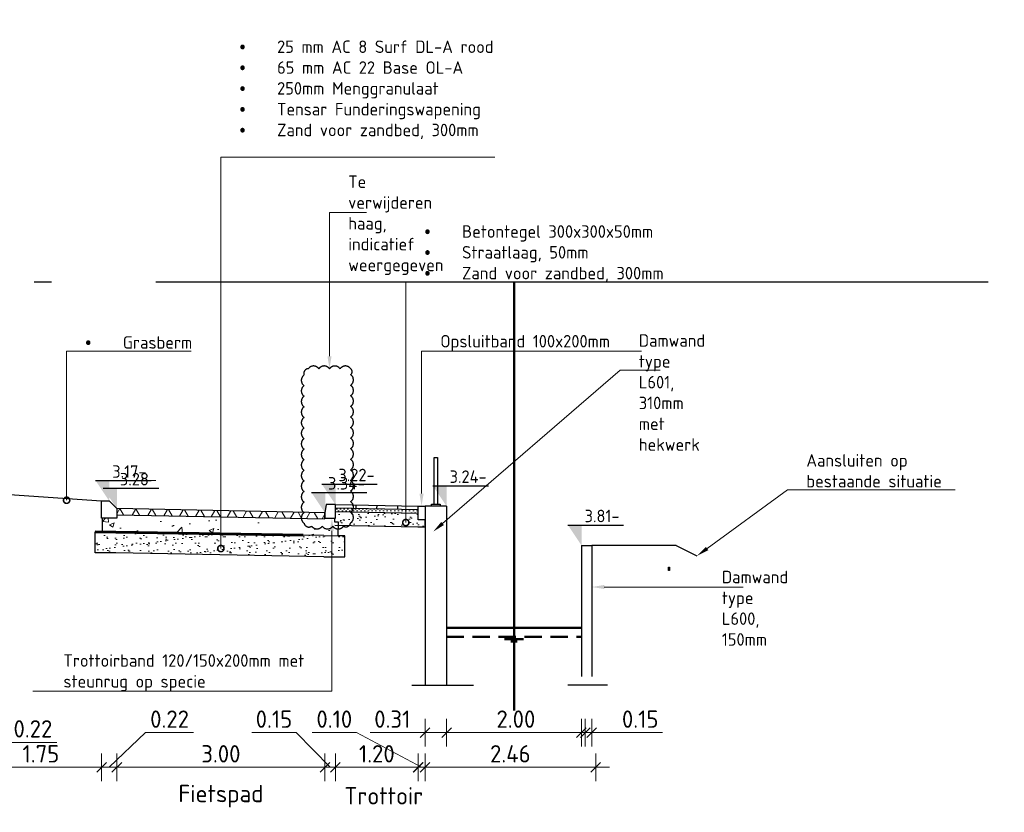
# Model space of a CAD drawing. Header units: metres. Extents: x 115954 to 115994, y 477007 to 477166.
# Tile 20 of 20: x 115978 to 115992, y 477155 to 477166. Entities that reach past the tile are written whole.
import ezdxf
from ezdxf import colors
from ezdxf.entities.mleader import LeaderData, LeaderLine
from ezdxf.math import Vec2, Vec3

# ---------------------------------------------------------------- set-up
doc = ezdxf.new("R2010")
doc.units = ezdxf.units.M
for name, pattern in [('AL-NAP_LIJN', [15.25, 12, -1.5, 0.25, -1.5]), ('DASHED', [0.75, 0.5, -0.25]), ('DASHED2', [0.375, 0.25, -0.125]), ('XX-AFBREEK', [7, 4, -1, 1, -1])]:
    doc.linetypes.add(name, pattern=pattern)
doc.layers.get('Defpoints').update_dxf_attribs({"lineweight": 25})
for name, color, linetype, lineweight in [('N-WE-GC-AFBREEKLIJN-GD', 7, 'XX-AFBREEK', 25), ('N-WE-GW-GROND_ZAND-AD', 253, 'Continuous', 18), ('N-WE-GW-WATERGANG_SLOOT_WATERLIJN-GD', 150, 'Continuous', 50), ('N-WE-GW-WATERGANG_WATERLIJN-GD', 150, 'Continuous', 50), ('N-WE-VH-VERHARDING-FUNDERING-WAP', 2, 'DASHED', 60), ('N-WE-VH-VERHARDING_ASFALT-AD', 252, 'Continuous', 18), ('N-WE-VH-VERHARDING_FUNDERING-AD', 252, 'Continuous', 18), ('X-XX-AL-AANPIJLING-M', 7, 'Continuous', 18), ('X-XX-AL-DETAIL1-GD', 7, 'Continuous', 25), ('X-XX-AL-NAP-GD', 7, 'AL-NAP_LIJN', 25), ('X-XX-AL-PEILMAAT-SD', 7, 'Continuous', 25), ('X-XX-AL-VERWIJZING-T18', 7, 'Continuous', 18)]:
    doc.layers.add(name, color=color, linetype=linetype, lineweight=lineweight)
doc.styles.add('NLCS-ISO', font='NLCS-ISO.ttf')
doc.styles.add('NLCS-ISO-ANNOTATIEF-T18', font='NLCS-ISO.ttf', dxfattribs={"height": 1.8})
doc.styles.add('NLCS-ISO-ANNOTATIEF-T25', font='NLCS-ISO.ttf', dxfattribs={"height": 2.5})
doc.dimstyles.new('NLCS-ANNOTATIEF-T25-SCHRAP_L2_H1', dxfattribs={"dimtxt": 2.5, "dimasz": 1.4, "dimexe": 2, "dimexo": 2, "dimgap": 0.7, "dimtad": 1, "dimzin": 0, "dimdsep": 46, "dimtxsty": 'NLCS-ISO-ANNOTATIEF-T25', "dimblk": 'OBLIQUE', "dimcen": 0, "dimdle": 2, "dimclrd": 256, "dimclre": 256, "dimclrt": 256, "dimadec": 1, "dimazin": 0, "dimtfac": 1, "dimtdec": 3, "dimtofl": 0, "dimtmove": 0, "dimatfit": 3, "dimldrblk": 'OBLIQUE', "dimfxl": 2, "dimfxlon": 1, "dimtfillclr": 256, "dimtolj": 1, "dimtzin": 0, "dimlwd": -1, "dimlwe": -1, "dimarcsym": 0})

# ---------------------------------------------------------------- blocks, each defined once
blk = doc.blocks.new('_DotSmall')
at = {"color": 0, "linetype": 'ByBlock', "const_width": 0.5}
blk.add_lwpolyline([(-0.0625, 0, 1), (0.0625, 0, 1)], format="xyb", close=True, dxfattribs=at)
blk = doc.blocks.new('_Oblique')
at = {"color": 0, "linetype": 'ByBlock', "lineweight": -2}
blk.add_line((-0.5, -0.5), (0.5, 0.5), dxfattribs=at)
blk = doc.blocks.new('*D51')
at = {"layer": 'Defpoints', "color": 0, "transparency": 16777216}
for p in [(115977.394, 477159.132), (115977.614, 477158.992), (115977.614, 477155.138)]:
    blk.add_point(p, dxfattribs=at)
at = {"layer": 'X-XX-AL-AANPIJLING-M', "transparency": 16777216}
for p, q in [((115977.504, 477155.138), (115978.029, 477155.638)), ((115978.029, 477155.638), (115978.719, 477155.638)), ((115977.394, 477155.338), (115977.394, 477154.938)), ((115977.614, 477155.338), (115977.614, 477154.938)), ((115977.194, 477155.138), (115977.814, 477155.138))]:
    blk.add_line(p, q, dxfattribs=at)
at = {"layer": 'X-XX-AL-AANPIJLING-M', "transparency": 16777216, "xscale": 0.14, "yscale": 0.14, "zscale": 0.14, "rotation": 180}
blk.add_blockref('_Oblique', (115977.394, 477155.138), dxfattribs=at)
at = {"layer": 'X-XX-AL-AANPIJLING-M', "transparency": 16777216, "xscale": 0.14, "yscale": 0.14, "zscale": 0.14}
blk.add_blockref('_Oblique', (115977.614, 477155.138), dxfattribs=at)
at = {"layer": 'X-XX-AL-AANPIJLING-M', "transparency": 16777216, "insert": (115978.374, 477155.833), "char_height": 0.25, "attachment_point": 5, "style": 'NLCS-ISO-ANNOTATIEF-T25'}
blk.add_mtext('\\A1;0.22', dxfattribs=at)
blk = doc.blocks.new('*D52')
at = {"layer": 'Defpoints', "color": 0, "transparency": 16777216}
for p in [(115977.614, 477159.132), (115979.364, 477158.869), (115979.364, 477155.278)]:
    blk.add_point(p, dxfattribs=at)
at = {"layer": 'X-XX-AL-AANPIJLING-M', "transparency": 16777216}
for p, q in [((115977.614, 477155.478), (115977.614, 477155.078)), ((115979.364, 477155.478), (115979.364, 477155.078)), ((115977.414, 477155.278), (115979.564, 477155.278))]:
    blk.add_line(p, q, dxfattribs=at)
at = {"layer": 'X-XX-AL-AANPIJLING-M', "transparency": 16777216, "xscale": 0.14, "yscale": 0.14, "zscale": 0.14, "rotation": 180}
blk.add_blockref('_Oblique', (115977.614, 477155.278), dxfattribs=at)
at = {"layer": 'X-XX-AL-AANPIJLING-M', "transparency": 16777216, "xscale": 0.14, "yscale": 0.14, "zscale": 0.14}
blk.add_blockref('_Oblique', (115979.364, 477155.278), dxfattribs=at)
at = {"layer": 'X-XX-AL-AANPIJLING-M', "transparency": 16777216, "insert": (115978.489, 477155.473), "char_height": 0.25, "attachment_point": 5, "style": 'NLCS-ISO-ANNOTATIEF-T25'}
blk.add_mtext('\\A1;1.75', dxfattribs=at)
blk = doc.blocks.new('*D53')
at = {"layer": 'Defpoints', "color": 0, "transparency": 16777216}
for p in [(115979.364, 477158.869), (115979.584, 477158.869), (115979.584, 477155.278)]:
    blk.add_point(p, dxfattribs=at)
at = {"layer": 'X-XX-AL-AANPIJLING-M', "transparency": 16777216}
for p, q in [((115979.474, 477155.278), (115979.999, 477155.778)), ((115979.999, 477155.778), (115980.689, 477155.778)), ((115979.364, 477155.478), (115979.364, 477155.078)), ((115979.584, 477155.478), (115979.584, 477155.078)), ((115979.164, 477155.278), (115979.784, 477155.278))]:
    blk.add_line(p, q, dxfattribs=at)
at = {"layer": 'X-XX-AL-AANPIJLING-M', "transparency": 16777216, "xscale": 0.14, "yscale": 0.14, "zscale": 0.14, "rotation": 180}
blk.add_blockref('_Oblique', (115979.364, 477155.278), dxfattribs=at)
at = {"layer": 'X-XX-AL-AANPIJLING-M', "transparency": 16777216, "xscale": 0.14, "yscale": 0.14, "zscale": 0.14}
blk.add_blockref('_Oblique', (115979.584, 477155.278), dxfattribs=at)
at = {"layer": 'X-XX-AL-AANPIJLING-M', "transparency": 16777216, "insert": (115980.344, 477155.973), "char_height": 0.25, "attachment_point": 5, "style": 'NLCS-ISO-ANNOTATIEF-T25'}
blk.add_mtext('\\A1;0.22', dxfattribs=at)
blk = doc.blocks.new('*D54')
at = {"layer": 'Defpoints', "color": 0, "transparency": 16777216}
for p in [(115979.584, 477158.912), (115982.584, 477158.772), (115982.584, 477155.278)]:
    blk.add_point(p, dxfattribs=at)
at = {"layer": 'X-XX-AL-AANPIJLING-M', "transparency": 16777216}
for p, q in [((115979.584, 477155.478), (115979.584, 477155.078)), ((115982.584, 477155.478), (115982.584, 477155.078)), ((115979.384, 477155.278), (115982.784, 477155.278))]:
    blk.add_line(p, q, dxfattribs=at)
at = {"layer": 'X-XX-AL-AANPIJLING-M', "transparency": 16777216, "xscale": 0.14, "yscale": 0.14, "zscale": 0.14, "rotation": 180}
blk.add_blockref('_Oblique', (115979.584, 477155.278), dxfattribs=at)
at = {"layer": 'X-XX-AL-AANPIJLING-M', "transparency": 16777216, "xscale": 0.14, "yscale": 0.14, "zscale": 0.14}
blk.add_blockref('_Oblique', (115982.584, 477155.278), dxfattribs=at)
at = {"layer": 'X-XX-AL-AANPIJLING-M', "transparency": 16777216, "insert": (115981.084, 477155.473), "char_height": 0.25, "attachment_point": 5, "style": 'NLCS-ISO-ANNOTATIEF-T25'}
blk.add_mtext('\\A1;3.00', dxfattribs=at)
blk = doc.blocks.new('*D55')
at = {"layer": 'Defpoints', "color": 0, "transparency": 16777216}
for p in [(115982.734, 477158.869), (115982.584, 477158.772), (115982.584, 477155.278)]:
    blk.add_point(p, dxfattribs=at)
at = {"layer": 'X-XX-AL-AANPIJLING-M', "transparency": 16777216}
for p, q in [((115982.169, 477155.778), (115981.529, 477155.778)), ((115982.659, 477155.278), (115982.169, 477155.778)), ((115982.584, 477155.478), (115982.584, 477155.078)), ((115982.734, 477155.478), (115982.734, 477155.078)), ((115982.934, 477155.278), (115982.384, 477155.278))]:
    blk.add_line(p, q, dxfattribs=at)
at = {"layer": 'X-XX-AL-AANPIJLING-M', "transparency": 16777216, "xscale": 0.14, "yscale": 0.14, "zscale": 0.14, "rotation": 180}
blk.add_blockref('_Oblique', (115982.584, 477155.278), dxfattribs=at)
at = {"layer": 'X-XX-AL-AANPIJLING-M', "transparency": 16777216, "xscale": 0.14, "yscale": 0.14, "zscale": 0.14}
blk.add_blockref('_Oblique', (115982.734, 477155.278), dxfattribs=at)
at = {"layer": 'X-XX-AL-AANPIJLING-M', "transparency": 16777216, "insert": (115981.849, 477155.973), "char_height": 0.25, "attachment_point": 5, "style": 'NLCS-ISO-ANNOTATIEF-T25'}
blk.add_mtext('\\A1;0.15', dxfattribs=at)
blk = doc.blocks.new('*D56')
at = {"layer": 'Defpoints', "color": 0, "transparency": 16777216}
for p in [(115983.93, 477158.006), (115982.734, 477157.91), (115982.734, 477155.278)]:
    blk.add_point(p, dxfattribs=at)
at = {"layer": 'X-XX-AL-AANPIJLING-M', "transparency": 16777216}
for p, q in [((115982.734, 477155.478), (115982.734, 477155.078)), ((115983.93, 477155.478), (115983.93, 477155.078)), ((115984.13, 477155.278), (115982.534, 477155.278))]:
    blk.add_line(p, q, dxfattribs=at)
at = {"layer": 'X-XX-AL-AANPIJLING-M', "transparency": 16777216, "xscale": 0.14, "yscale": 0.14, "zscale": 0.14, "rotation": 180}
blk.add_blockref('_Oblique', (115982.734, 477155.278), dxfattribs=at)
at = {"layer": 'X-XX-AL-AANPIJLING-M', "transparency": 16777216, "xscale": 0.14, "yscale": 0.14, "zscale": 0.14}
blk.add_blockref('_Oblique', (115983.93, 477155.278), dxfattribs=at)
at = {"layer": 'X-XX-AL-AANPIJLING-M', "transparency": 16777216, "insert": (115983.332, 477155.473), "char_height": 0.25, "attachment_point": 5, "style": 'NLCS-ISO-ANNOTATIEF-T25'}
blk.add_mtext('\\A1;1.20', dxfattribs=at)
blk = doc.blocks.new('*D42')
at = {"layer": 'Defpoints', "color": 0, "transparency": 16777216}
for p in [(115983.927, 477157.806), (115984.027, 477157.806), (115984.027, 477155.278)]:
    blk.add_point(p, dxfattribs=at)
at = {"layer": 'X-XX-AL-AANPIJLING-M', "transparency": 16777216}
for p, q in [((115983.039, 477155.778), (115982.399, 477155.778)), ((115983.977, 477155.278), (115983.039, 477155.778)), ((115983.927, 477155.478), (115983.927, 477155.078)), ((115984.027, 477155.478), (115984.027, 477155.078)), ((115983.927, 477155.278), (115983.787, 477155.278)), ((115983.927, 477155.278), (115984.027, 477155.278)), ((115984.027, 477155.278), (115984.167, 477155.278))]:
    blk.add_line(p, q, dxfattribs=at)
at = {"layer": 'X-XX-AL-AANPIJLING-M', "transparency": 16777216, "xscale": 0.14, "yscale": 0.14, "zscale": 0.14}
blk.add_blockref('_Oblique', (115983.927, 477155.278), dxfattribs=at)
at = {"layer": 'X-XX-AL-AANPIJLING-M', "transparency": 16777216, "xscale": 0.14, "yscale": 0.14, "zscale": 0.14, "rotation": 180}
blk.add_blockref('_Oblique', (115984.027, 477155.278), dxfattribs=at)
at = {"layer": 'X-XX-AL-AANPIJLING-M', "transparency": 16777216, "insert": (115982.719, 477155.973), "char_height": 0.25, "attachment_point": 5, "style": 'NLCS-ISO-ANNOTATIEF-T25'}
blk.add_mtext('\\A1;0.10', dxfattribs=at)
blk = doc.blocks.new('*D44')
at = {"layer": 'Defpoints', "color": 0, "transparency": 16777216}
for p in [(115979.584, 477157.321), (115982.584, 477157.061), (115982.584, 477154.629)]:
    blk.add_point(p, dxfattribs=at)
at = {"layer": 'X-XX-AL-AANPIJLING-M', "transparency": 16777216, "insert": (115981.084, 477154.862), "char_height": 0.25, "attachment_point": 5, "style": 'NLCS-ISO-ANNOTATIEF-T25'}
blk.add_mtext('\\A1;Fietspad', dxfattribs=at)
blk = doc.blocks.new('_None')
blk = doc.blocks.new('*D45')
at = {"layer": 'Defpoints', "color": 0, "transparency": 16777216}
for p in [(115982.734, 477157.261), (115983.93, 477157.357), (115982.734, 477154.672)]:
    blk.add_point(p, dxfattribs=at)
at = {"layer": 'X-XX-AL-AANPIJLING-M', "transparency": 16777216, "insert": (115983.432, 477154.867), "char_height": 0.25, "attachment_point": 5, "style": 'NLCS-ISO-ANNOTATIEF-T25'}
blk.add_mtext('\\A1;Trottoir', dxfattribs=at)
blk = doc.blocks.new('*D57')
at = {"layer": 'Defpoints', "color": 0, "transparency": 16777216}
for p in [(115984.027, 477156.466), (115984.337, 477156.464), (115984.337, 477155.778)]:
    blk.add_point(p, dxfattribs=at)
at = {"layer": 'X-XX-AL-AANPIJLING-M', "transparency": 16777216}
for p, q in [((115984.027, 477155.978), (115984.027, 477155.578)), ((115984.337, 477155.978), (115984.337, 477155.578)), ((115984.027, 477155.778), (115983.235, 477155.778)), ((115984.337, 477155.778), (115983.827, 477155.778))]:
    blk.add_line(p, q, dxfattribs=at)
at = {"layer": 'X-XX-AL-AANPIJLING-M', "transparency": 16777216, "xscale": 0.14, "yscale": 0.14, "zscale": 0.14, "rotation": 180}
blk.add_blockref('_Oblique', (115984.027, 477155.778), dxfattribs=at)
at = {"layer": 'X-XX-AL-AANPIJLING-M', "transparency": 16777216, "xscale": 0.14, "yscale": 0.14, "zscale": 0.14}
blk.add_blockref('_Oblique', (115984.337, 477155.778), dxfattribs=at)
at = {"layer": 'X-XX-AL-AANPIJLING-M', "transparency": 16777216, "insert": (115983.555, 477155.973), "char_height": 0.25, "attachment_point": 5, "style": 'NLCS-ISO-ANNOTATIEF-T25'}
blk.add_mtext('\\A1;0.31', dxfattribs=at)
blk = doc.blocks.new('*D58')
at = {"layer": 'Defpoints', "color": 0, "transparency": 16777216}
for p in [(115984.337, 477159.047), (115986.337, 477158.48), (115986.337, 477155.778)]:
    blk.add_point(p, dxfattribs=at)
at = {"layer": 'X-XX-AL-AANPIJLING-M', "transparency": 16777216}
for p, q in [((115984.337, 477155.978), (115984.337, 477155.578)), ((115986.337, 477155.978), (115986.337, 477155.578)), ((115984.137, 477155.778), (115986.537, 477155.778))]:
    blk.add_line(p, q, dxfattribs=at)
at = {"layer": 'X-XX-AL-AANPIJLING-M', "transparency": 16777216, "xscale": 0.14, "yscale": 0.14, "zscale": 0.14, "rotation": 180}
blk.add_blockref('_Oblique', (115984.337, 477155.778), dxfattribs=at)
at = {"layer": 'X-XX-AL-AANPIJLING-M', "transparency": 16777216, "xscale": 0.14, "yscale": 0.14, "zscale": 0.14}
blk.add_blockref('_Oblique', (115986.337, 477155.778), dxfattribs=at)
at = {"layer": 'X-XX-AL-AANPIJLING-M', "transparency": 16777216, "insert": (115985.337, 477155.973), "char_height": 0.25, "attachment_point": 5, "style": 'NLCS-ISO-ANNOTATIEF-T25'}
blk.add_mtext('\\A1;2.00', dxfattribs=at)
blk = doc.blocks.new('*D59')
at = {"layer": 'Defpoints', "color": 0, "transparency": 16777216}
for p in [(115986.281, 477156.468), (115986.431, 477156.468), (115986.431, 477155.778)]:
    blk.add_point(p, dxfattribs=at)
at = {"layer": 'X-XX-AL-AANPIJLING-M', "transparency": 16777216}
for p, q in [((115986.281, 477155.978), (115986.281, 477155.578)), ((115986.431, 477155.978), (115986.431, 477155.578)), ((115986.081, 477155.778), (115986.431, 477155.778)), ((115986.431, 477155.778), (115987.449, 477155.778))]:
    blk.add_line(p, q, dxfattribs=at)
at = {"layer": 'X-XX-AL-AANPIJLING-M', "transparency": 16777216, "xscale": 0.14, "yscale": 0.14, "zscale": 0.14, "rotation": 180}
blk.add_blockref('_Oblique', (115986.281, 477155.778), dxfattribs=at)
at = {"layer": 'X-XX-AL-AANPIJLING-M', "transparency": 16777216, "xscale": 0.14, "yscale": 0.14, "zscale": 0.14}
blk.add_blockref('_Oblique', (115986.431, 477155.778), dxfattribs=at)
at = {"layer": 'X-XX-AL-AANPIJLING-M', "transparency": 16777216, "insert": (115987.129, 477155.973), "char_height": 0.25, "attachment_point": 5, "style": 'NLCS-ISO-ANNOTATIEF-T25'}
blk.add_mtext('\\A1;0.15', dxfattribs=at)
blk = doc.blocks.new('*D60')
at = {"layer": 'Defpoints', "color": 0, "transparency": 16777216}
for p in [(115984.027, 477156.278), (115986.487, 477156.278), (115986.487, 477155.278)]:
    blk.add_point(p, dxfattribs=at)
at = {"layer": 'X-XX-AL-AANPIJLING-M', "transparency": 16777216}
for p, q in [((115984.027, 477155.478), (115984.027, 477155.078)), ((115986.487, 477155.478), (115986.487, 477155.078)), ((115983.827, 477155.278), (115986.687, 477155.278))]:
    blk.add_line(p, q, dxfattribs=at)
at = {"layer": 'X-XX-AL-AANPIJLING-M', "transparency": 16777216, "xscale": 0.14, "yscale": 0.14, "zscale": 0.14, "rotation": 180}
blk.add_blockref('_Oblique', (115984.027, 477155.278), dxfattribs=at)
at = {"layer": 'X-XX-AL-AANPIJLING-M', "transparency": 16777216, "xscale": 0.14, "yscale": 0.14, "zscale": 0.14}
blk.add_blockref('_Oblique', (115986.487, 477155.278), dxfattribs=at)
at = {"layer": 'X-XX-AL-AANPIJLING-M', "transparency": 16777216, "insert": (115985.257, 477155.473), "char_height": 0.25, "attachment_point": 5, "style": 'NLCS-ISO-ANNOTATIEF-T25'}
blk.add_mtext('\\A1;2.46', dxfattribs=at)
blk = doc.blocks.new('SAL-PEILMAAT_INFRACAD_H01-SOD')
blk.add_line((-2, 3), (6, 3))
blk.add_solid([(-2, 3), (0, 3), (0, 0)])
at = {"style": 'NLCS-ISO'}
blk.add_attdef('...', (0.4, 3.4), '', height=1.8, dxfattribs=at)

msp = doc.modelspace()

# ---------------------------------------------------------------- hatches: boundary and pattern name
at = {"layer": 'N-WE-GW-GROND_ZAND-AD'}
h = msp.add_hatch(dxfattribs=at)
h.set_pattern_fill('AGW-GROND_ZAND_DRAINZAND', color=256, scale=0.03, pattern_type=2)
h.set_pattern_definition([(45, (115960.17777, 477154.20633), (-0.02694077, 0.02694077), [0, -0.0381])])
h.paths.add_polyline_path([(115983.927, 477158.995), (115982.734, 477159.019), (115982.734, 477158.969), (115983.927, 477158.945)])
at = {"layer": 'N-WE-VH-VERHARDING_ASFALT-AD'}
h = msp.add_hatch(dxfattribs=at)
h.set_pattern_fill('AVH-ASFALT', color=1, scale=0.2, pattern_type=2)
h.set_pattern_definition([(60, (115960.22777, 477154.20633), (-0.173205, 0.1), []), (120, (115960.22777, 477154.20633), (-0.173205, -0.1), [])])
h.paths.add_polyline_path([(115979.584, 477159.009), (115979.584, 477158.919), (115982.584, 477158.859), (115982.584, 477158.869), (115982.584, 477158.949)])
at = {"layer": 'N-WE-VH-VERHARDING_FUNDERING-AD'}
h = msp.add_hatch(dxfattribs=at)
h.set_pattern_fill('AVH-FUNDERING_ZAND', color=256, scale=0.091, pattern_type=2)
h.set_pattern_definition([(37.5, (115960.17777, 477154.20633), (-0.0057324, 0.175341), [0, -0.13832, 0, -0.1547, 0, -0.147875]), (7.5, (115960.17777, 477154.20633), (0.1610497, 0.2568153), [0, -0.07462, 0, -0.12467, 0, -0.047775]), (327.5, (115960.06584, 477154.20633), (0.2833869, 0.000515), [0, -0.0455, 0, -0.1638, 0, -0.21385]), (317.5, (115960.06584, 477154.20633), (0.2735575, 0.0798685), [0, -0.02275, 0, -0.10738, 0, -0.12285])])
h.paths.add_polyline_path([(115984.027, 477158.845), (115983.927, 477158.845), (115983.927, 477158.945), (115982.734, 477158.969), (115982.734, 477158.869), (115982.728, 477158.869), (115982.728, 477158.769), (115983.921, 477158.745), (115984.027, 477158.745)])
h = msp.add_hatch(dxfattribs=at)
h.set_pattern_fill('AVH-FUNDERING_GRANULAAT_MENG_01', color=256, scale=0.1, pattern_type=2)
h.set_pattern_definition([(50, (115979.3764, 477158.6238), (0.71726, -0.06275), [0.075, -0.825]), (355, (115979.3764, 477158.6238), (-0.13875, 0.7522), [0.06, -0.66]), (100.451, (115979.4362, 477158.6186), (0.57851, 0.68944), [0.06374, -0.70114]), (46.184, (115979.3764, 477158.8238), (1.06724, -0.16552), [0.1125, -1.2375]), (96.636, (115979.4653, 477158.81), (0.93466, 0.97412), [0.0956, -1.0517]), (351.184, (115979.3764, 477158.8238), (0.93466, 0.97412), [0.09, -0.99]), (21, (115979.4764, 477158.7738), (0.59691, -0.40262), [0.075, -0.825]), (326, (115979.4764, 477158.7738), (0.24332, 0.72515), [0.06, -0.66]), (71.451, (115979.52614, 477158.7403), (0.84022, 0.32253), [0.06374, -0.70114]), (37.5, (115979.3764, 477158.62382), (0.01216, 0.332894), [0, -0.652, 0, -0.67, 0, -0.6625]), (7.5, (115979.3764, 477158.62382), (0.26307, 0.39441), [0, -0.382, 0, -0.637, 0, -0.2525]), (327.5, (115979.1534, 477158.62382), (0.533822, -0.022555), [0, -0.25, 0, -0.78, 0, -1.035]), (317.5, (115979.0534, 477158.6238), (0.583186, 0.100105), [0, -0.325, 0, -0.518, 0, -0.735])])
h.paths.add_polyline_path([(115982.778, 477158.769), (115982.778, 477158.869), (115982.584, 477158.869), (115979.584, 477158.924), (115979.584, 477158.869), (115979.376, 477158.869), (115979.376, 477158.672), (115979.576, 477158.669), (115982.576, 477158.609), (115982.776, 477158.609)])
h = msp.add_hatch(dxfattribs=at)
h.set_pattern_fill('AVH-FUNDERING_ZAND', color=256, scale=0.091, pattern_type=2)
h.set_pattern_definition([(37.5, (115960.22777, 477154.25452), (-0.0057324, 0.175341), [0, -0.13832, 0, -0.1547, 0, -0.147875]), (7.5, (115960.22777, 477154.25452), (0.1610497, 0.2568153), [0, -0.07462, 0, -0.12467, 0, -0.047775]), (327.5, (115960.11584, 477154.25452), (0.2833869, 0.000515), [0, -0.0455, 0, -0.1638, 0, -0.21385]), (317.5, (115960.11584, 477154.25452), (0.2735575, 0.0798685), [0, -0.02275, 0, -0.10738, 0, -0.12285])])
h.paths.add_polyline_path([(115982.87, 477158.612), (115982.776, 477158.612), (115982.576, 477158.612), (115979.576, 477158.672), (115979.376, 477158.672), (115979.27, 477158.672), (115979.27, 477158.372), (115979.57, 477158.372), (115982.57, 477158.312), (115982.87, 477158.312)])

# ---------------------------------------------------------------- linework, layer by layer
at = {"layer": 'N-WE-GC-AFBREEKLIJN-GD', "flags": 128}
for points in [[(115983.837, 477156.464), (115984.728, 477156.464)], [(115986.085, 477156.466), (115986.656, 477156.466)]]:
    msp.add_lwpolyline(points, dxfattribs=at)
at = {"layer": 'N-WE-GW-WATERGANG_SLOOT_WATERLIJN-GD', "flags": 128}
for points in [[(115985.171, 477157.124), (115985.447, 477157.124)], [(115985.263, 477157.094), (115985.353, 477157.094)]]:
    msp.add_lwpolyline(points, dxfattribs=at)
at = {"layer": 'N-WE-GW-WATERGANG_WATERLIJN-GD'}
msp.add_line((115984.337, 477157.288), (115986.283, 477157.288), dxfattribs=at)
at = {"layer": 'N-WE-GW-WATERGANG_WATERLIJN-GD', "linetype": 'DASHED2'}
msp.add_line((115984.337, 477157.158), (115986.283, 477157.158), dxfattribs=at)
at = {"layer": 'N-WE-GW-WATERGANG_WATERLIJN-GD'}
msp.add_lwpolyline([(115985.31, 477156.098), (115985.31, 477162.278)], dxfattribs=at)
at = {"layer": 'N-WE-VH-VERHARDING-FUNDERING-WAP', "ltscale": 6}
msp.add_lwpolyline([(115979.271, 477158.674), (115982.87, 477158.614)], dxfattribs=at)
at = {"layer": 'X-XX-AL-DETAIL1-GD', "color": 254, "linetype": 'DASHED2'}
msp.add_lwpolyline([(115982.955, 477161.025, 0.520567), (115982.802, 477161.025, 0.520567), (115982.65, 477161.025, 0.520567), (115982.497, 477161.025, 0.520567), (115982.344, 477161.025, 0.520567), (115982.283, 477160.934, 0.520567), (115982.283, 477160.781, 0.520567), (115982.283, 477160.629, 0.520567), (115982.283, 477160.476, 0.520567), (115982.283, 477160.323, 0.520567), (115982.283, 477160.171, 0.520567), (115982.283, 477160.018, 0.520567), (115982.283, 477159.865, 0.520567), (115982.283, 477159.713, 0.520567), (115982.283, 477159.56, 0.520567), (115982.283, 477159.408, 0.520567), (115982.283, 477159.255, 0.520567), (115982.283, 477159.102, 0.520567), (115982.283, 477158.95, 0.520567), (115982.283, 477158.797, 0.520567), (115982.393, 477158.755, 0.520567), (115982.546, 477158.755, 0.520567), (115982.698, 477158.755, 0.520567), (115982.851, 477158.755, 0.520567), (115982.955, 477158.803, 0.520567), (115982.955, 477158.956, 0.520567), (115982.955, 477159.108, 0.520567), (115982.955, 477159.261, 0.520567), (115982.955, 477159.414, 0.520567), (115982.955, 477159.566, 0.520567), (115982.955, 477159.719, 0.520567), (115982.955, 477159.872, 0.520567), (115982.955, 477160.024, 0.520567), (115982.955, 477160.177, 0.520567), (115982.955, 477160.329, 0.520567), (115982.955, 477160.482, 0.520567), (115982.955, 477160.635, 0.520567), (115982.955, 477160.787, 0.520567), (115982.955, 477160.94, 0.520567)], format="xyb", close=True, dxfattribs=at)
at = {"layer": 'X-XX-AL-DETAIL1-GD'}
for points in [[(115984.157, 477159.073), (115984.157, 477159.745), (115984.207, 477159.745), (115984.207, 477159.073)], [(115984.121, 477159.045), (115984.121, 477159.073), (115984.244, 477159.073), (115984.244, 477159.045)]]:
    msp.add_lwpolyline(points, dxfattribs=at)
at = {"layer": 'X-XX-AL-DETAIL1-GD', "flags": 128}
for points in [[(115977.614, 477159.242), (115979.364, 477159.119)], [(115982.584, 477158.949), (115979.584, 477159.009)], [(115982.732, 477158.969), (115983.925, 477158.945)], [(115982.733, 477159.019), (115983.926, 477158.995)], [(115982.734, 477159.069), (115983.927, 477159.045)], [(115983.034, 477159.013), (115983.035, 477159.063)], [(115983.334, 477159.007), (115983.335, 477159.057)], [(115983.634, 477159.001), (115983.635, 477159.051)], [(115984.337, 477159.045), (115984.027, 477159.045)], [(115984.027, 477159.045), (115984.027, 477156.466)], [(115984.337, 477159.045), (115984.337, 477156.466)], [(115979.576, 477158.669), (115979.376, 477158.672), (115979.376, 477158.869)], [(115982.566, 477158.619), (115982.776, 477158.615), (115982.778, 477158.814), (115982.728, 477158.814), (115982.728, 477158.869)], [(115983.921, 477158.745), (115984.027, 477158.745), (115984.027, 477158.845)], [(115982.728, 477158.769), (115983.921, 477158.745)], [(115979.57, 477158.372), (115979.27, 477158.372), (115979.27, 477158.672), (115979.376, 477158.672)], [(115982.566, 477158.619), (115979.576, 477158.669)], [(115982.57, 477158.315), (115982.87, 477158.315), (115982.87, 477158.615), (115982.776, 477158.615)], [(115986.283, 477158.478), (115986.283, 477156.588)], [(115986.283, 477158.478), (115986.433, 477158.478)], [(115986.433, 477158.478), (115986.433, 477156.588)], [(115987.645, 477158.478), (115986.433, 477158.478)], [(115987.645, 477158.478), (115987.947, 477158.327)], [(115982.57, 477158.315), (115979.57, 477158.372)]]:
    msp.add_lwpolyline(points, dxfattribs=at)
for points in [[(115979.584, 477158.869), (115979.364, 477158.869), (115979.364, 477159.119), (115979.474, 477159.119), (115979.584, 477159.009)], [(115979.584, 477159.009), (115979.584, 477158.919), (115982.584, 477158.859), (115982.584, 477158.869), (115982.584, 477158.949)], [(115982.584, 477158.949), (115982.584, 477158.869), (115982.734, 477158.869), (115982.734, 477159.069), (115982.604, 477159.069)]]:
    msp.add_lwpolyline(points, close=True, dxfattribs=at)
at = {"layer": 'X-XX-AL-DETAIL1-GD'}
for points in [[(115984.027, 477159.045), (115984.027, 477158.845), (115983.927, 477158.845), (115983.927, 477159.045)], [(115987.536, 477158.163), (115987.551, 477158.163), (115987.551, 477158.118), (115987.536, 477158.118)]]:
    msp.add_lwpolyline(points, close=True, dxfattribs=at)
at = {"layer": 'X-XX-AL-NAP-GD'}
msp.add_line((115964.894, 477162.278), (115992.378, 477162.278), dxfattribs=at)

# ---------------------------------------------------------------- block references
at = {"layer": 'X-XX-AL-PEILMAAT-SD', "xscale": 0.1, "yscale": 0.1, "zscale": 0.1}
for p, values in [((115979.478, 477159.113), {'...': '3.17-'}), ((115979.588, 477159.003), {'...': '3.28-'}), ((115982.738, 477159.063), {'...': '3.22-'}), ((115984.341, 477159.039), {'...': '3.24-'}), ((115982.588, 477158.943), {'...': '3.34-'}), ((115986.287, 477158.472), {'...': '3.81-'})]:
    msp.add_blockref('SAL-PEILMAAT_INFRACAD_H01-SOD', p, dxfattribs=at).add_auto_attribs(values)

# ---------------------------------------------------------------- dimensions: what is measured, and where the dimension line sits
at = {"layer": 'X-XX-AL-AANPIJLING-M'}
for base, p1, p2, picture, middle in [((115977.614, 477155.138), (115977.394, 477159.132), (115977.614, 477158.992), '*D51', (115978.099, 477155.638)), ((115979.584, 477155.278), (115979.364, 477158.869), (115979.584, 477158.869), '*D53', (115980.069, 477155.778)), ((115982.584, 477155.278), (115982.734, 477158.869), (115982.584, 477158.772), '*D55', (115982.099, 477155.778)), ((115984.027, 477155.278), (115983.927, 477157.806), (115984.027, 477157.806), '*D42', (115982.969, 477155.778))]:
    dim = msp.add_linear_dim(base=base, p1=p1, p2=p2, dimstyle='NLCS-ANNOTATIEF-T25-SCHRAP_L2_H1', override={"dimtmove": 1}, dxfattribs=at)
    dim.commit()
    dim.dimension.update_dxf_attribs({"geometry": picture, "text_midpoint": middle, "dimtype": 160})
for base, p1, p2, picture, middle in [((115979.364, 477155.278), (115977.614, 477159.132), (115979.364, 477158.869), '*D52', (115978.489, 477155.473)), ((115986.337, 477155.778), (115984.337, 477159.047), (115986.337, 477158.48), '*D58', (115985.337, 477155.973)), ((115982.584, 477155.278), (115979.584, 477158.912), (115982.584, 477158.772), '*D54', (115981.084, 477155.473)), ((115982.734, 477155.278), (115983.93, 477158.006), (115982.734, 477157.91), '*D56', (115983.332, 477155.473)), ((115986.487, 477155.278), (115984.027, 477156.278), (115986.487, 477156.278), '*D60', (115985.257, 477155.473))]:
    dim = msp.add_linear_dim(base=base, p1=p1, p2=p2, dimstyle='NLCS-ANNOTATIEF-T25-SCHRAP_L2_H1', dxfattribs=at)
    dim.commit()
    dim.dimension.update_dxf_attribs({"geometry": picture, "text_midpoint": middle})
dim = msp.add_linear_dim(base=(115982.584, 477154.629), p1=(115979.584, 477157.321), p2=(115982.584, 477157.061), text='Fietspad', dimstyle='NLCS-ANNOTATIEF-T25-SCHRAP_L2_H1', override={"dimblk1": 'None', "dimblk2": 'None', "dimsah": 1, "dimse1": 1, "dimse2": 1, "dimsd1": 1, "dimsd2": 1}, dxfattribs=at)
dim.commit()
dim.dimension.update_dxf_attribs({"geometry": '*D44', "text_midpoint": (115981.084, 477154.862)})
dim = msp.add_linear_dim(base=(115982.734, 477154.672), p1=(115983.93, 477157.357), p2=(115982.734, 477157.261), text='Trottoir', dimstyle='NLCS-ANNOTATIEF-T25-SCHRAP_L2_H1', override={"dimblk1": 'None', "dimblk2": 'None', "dimsah": 1, "dimse1": 1, "dimse2": 1, "dimsd1": 1, "dimsd2": 1}, dxfattribs=at)
dim.commit()
dim.dimension.update_dxf_attribs({"geometry": '*D45', "text_midpoint": (115983.432, 477154.672), "dimtype": 160})
for base, p1, p2, picture, middle in [((115984.337, 477155.778), (115984.027, 477156.466), (115984.337, 477156.464), '*D57', (115983.555, 477155.778)), ((115986.431, 477155.778), (115986.281, 477156.468), (115986.431, 477156.468), '*D59', (115987.129, 477155.778))]:
    dim = msp.add_linear_dim(base=base, p1=p1, p2=p2, dimstyle='NLCS-ANNOTATIEF-T25-SCHRAP_L2_H1', dxfattribs=at)
    dim.commit()
    dim.dimension.update_dxf_attribs({"geometry": picture, "text_midpoint": middle, "dimtype": 160})

# ---------------------------------------------------------------- leaders
at = {"layer": 'X-XX-AL-VERWIJZING-T18'}
ml = msp.add_multileader_mtext('Standard', dxfattribs=at)
ml.set_content('\\pxi-3,l3,t3;\\P{\\fSymbol|b0|i0|c2|p18;·^I}25 mm AC 8 Surf DL-A rood\\P{\\fSymbol|b0|i0|c2|p18;·^I}65 mm AC 22 Base OL-A\\P{\\fSymbol|b0|i0|c2|p18;·^I}250mm Menggranulaat\\P{\\fSymbol|b0|i0|c2|p18;·^I}Tensar Funderingswapening\\P{\\fSymbol|b0|i0|c2|p18;·^I}Zand voor zandbed, 300mm \\P ', color=256, style='NLCS-ISO-ANNOTATIEF-T18')
ml.set_leader_properties(color=256, linetype='ByLayer', lineweight=-1)
ml.set_arrow_properties(name='DOTSMALL')
ml.build(insert=Vec2(0, 0))
ml.multileader.update_dxf_attribs({"text_left_attachment_type": 5, "text_right_attachment_type": 5, "dogleg_length": 1.8, "arrow_head_size": 0.18, "scale": 0.1})
ctx = ml.context
ctx.base_point, ctx.scale, ctx.char_height, ctx.arrow_head_size, ctx.landing_gap_size, ctx.plane_origin = Vec3(115981.264, 477164.078), 0.1, 0.18, 0.18, 0.09, Vec3(115981.083, 477158.976)
ctx.left_attachment, ctx.right_attachment = 5, 5
notes = []
notes.append((ctx, [(0, (1, 1, 0), (115981.084, 477164.078), (1, 0), 0.18, [(3, [(115981.084, 477158.432), (115981.084, 477158.734), (115981.084, 477158.962)], 0, [])])]))
ctx.mtext.insert, ctx.mtext.flow_direction = Vec3(115981.354, 477166.058), 5
ml = msp.add_multileader_mtext('Standard', dxfattribs=at)
ml.set_content('Te verwijderen haag, indicatief weergegeven', color=256, style='NLCS-ISO-ANNOTATIEF-T18')
ml.set_leader_properties(color=256, linetype='ByLayer', lineweight=-1)
ml.build(insert=Vec2(0, 0))
ml.multileader.update_dxf_attribs({"text_left_attachment_type": 5, "text_right_attachment_type": 5, "dogleg_length": 1.8, "arrow_head_size": 0.18, "scale": 0.1})
ctx = ml.context
ctx.base_point, ctx.scale, ctx.char_height, ctx.arrow_head_size, ctx.landing_gap_size, ctx.plane_origin = Vec3(115982.83, 477163.278), 0.1, 0.18, 0.18, 0.09, Vec3(115980.319, 477160.301)
ctx.left_attachment, ctx.right_attachment = 5, 5
notes.append((ctx, [(0, (1, 1, 0), (115982.65, 477163.278), (1, 0), 0.18, [(0, [(115982.65, 477161.025)], 0, [])])]))
ctx.mtext.insert, ctx.mtext.width, ctx.mtext.flow_direction = Vec3(115982.92, 477163.812), 2.60573, 5
ml = msp.add_multileader_mtext('Standard', dxfattribs=at)
ml.set_content('\\pxi-3,l3,t3;{\\fSymbol|b0|i0|c2|p18;·^I}Betontegel 300x300x50mm\\P{\\fSymbol|b0|i0|c2|p18;·^I}Straatlaag, 50mm\\P{\\fSymbol|b0|i0|c2|p18;·^I}Zand voor zandbed, 300mm ', color=256, style='NLCS-ISO-ANNOTATIEF-T18')
ml.set_leader_properties(color=256, linetype='ByLayer', lineweight=-1)
ml.set_arrow_properties(name='DOTSMALL')
ml.build(insert=Vec2(0, 0))
ml.multileader.update_dxf_attribs({"text_left_attachment_type": 5, "text_right_attachment_type": 5, "dogleg_length": 1.8, "arrow_head_size": 0.18, "scale": 0.1})
ctx = ml.context
ctx.base_point, ctx.scale, ctx.char_height, ctx.arrow_head_size, ctx.landing_gap_size, ctx.plane_origin = Vec3(115983.93, 477162.278), 0.1, 0.18, 0.18, 0.09, Vec3(115983.749, 477159.049)
ctx.left_attachment, ctx.right_attachment = 5, 5
notes.append((ctx, [(0, (1, 1, 0), (115983.75, 477162.278), (1, 0), 0.18, [(3, [(115983.75, 477158.807), (115983.75, 477158.976), (115983.75, 477159.035)], 0, [])])]))
ctx.mtext.insert, ctx.mtext.flow_direction = Vec3(115984.02, 477163.094), 5
ml = msp.add_multileader_mtext('Standard', dxfattribs=at)
ml.set_content('Opsluitband 100x200mm', color=256, style='NLCS-ISO-ANNOTATIEF-T18')
ml.set_leader_properties(color=256, linetype='ByLayer', lineweight=-1)
ml.build(insert=Vec2(0, 0))
ml.multileader.update_dxf_attribs({"text_left_attachment_type": 5, "text_right_attachment_type": 5, "dogleg_length": 1.8, "arrow_head_size": 0.18, "scale": 0.1})
ctx = ml.context
ctx.base_point, ctx.scale, ctx.char_height, ctx.arrow_head_size, ctx.landing_gap_size, ctx.plane_origin = Vec3(115984.157, 477161.278), 0.1, 0.18, 0.18, 0.09, Vec3(115983.976, 477159.589)
ctx.left_attachment, ctx.right_attachment = 5, 5
notes.append((ctx, [(0, (1, 1, 0), (115983.977, 477161.278), (1, 0), 0.18, [(0, [(115983.977, 477159.045)], 0, [])])]))
ctx.mtext.insert, ctx.mtext.flow_direction = Vec3(115984.247, 477161.512), 5
ml = msp.add_multileader_mtext('Standard', dxfattribs=at)
ml.set_content('Damwand type L601, 310mm^Jmet hekwerk', color=256, style='NLCS-ISO-ANNOTATIEF-T18')
ml.set_leader_properties(color=256, linetype='ByLayer', lineweight=-1)
ml.build(insert=Vec2(0, 0))
ml.multileader.update_dxf_attribs({"text_left_attachment_type": 5, "text_right_attachment_type": 5, "dogleg_length": 1.8, "arrow_head_size": 0.18, "scale": 0.1})
ctx = ml.context
ctx.base_point, ctx.scale, ctx.char_height, ctx.arrow_head_size, ctx.landing_gap_size, ctx.plane_origin = Vec3(115987.019, 477161.006), 0.1, 0.18, 0.18, 0.09, Vec3(115984.142, 477159.221)
ctx.left_attachment, ctx.right_attachment = 5, 5
notes.append((ctx, [(0, (1, 1, 0), (115986.839, 477161.006), (1, 0), 0.18, [(0, [(115984.144, 477158.676)], 0, [])])]))
ctx.mtext.insert, ctx.mtext.width, ctx.mtext.flow_direction = Vec3(115987.109, 477161.522), 3.03593, 5
ml = msp.add_multileader_mtext('Standard', dxfattribs=at)
ml.set_content('\\pxi-3,l3,t3;{\\fSymbol|b0|i0|c2|p18;·^I}Grasberm', color=256, style='NLCS-ISO-ANNOTATIEF-T18')
ml.set_leader_properties(color=256, linetype='ByLayer', lineweight=-1)
ml.set_arrow_properties(name='DOTSMALL')
ml.build(insert=Vec2(0, 0))
ml.multileader.update_dxf_attribs({"text_left_attachment_type": 5, "text_right_attachment_type": 5, "dogleg_length": 1.8, "arrow_head_size": 0.18, "scale": 0.1})
ctx = ml.context
ctx.base_point, ctx.scale, ctx.char_height, ctx.arrow_head_size, ctx.landing_gap_size, ctx.plane_origin = Vec3(115979.04, 477161.278), 0.1, 0.18, 0.18, 0.09, Vec3(115978.859, 477159.439)
ctx.left_attachment, ctx.right_attachment = 5, 5
notes.append((ctx, [(0, (1, 1, 0), (115978.86, 477161.278), (1, 0), 0.18, [(1, [(115978.86, 477159.129)], 0, [])])]))
ctx.mtext.insert, ctx.mtext.flow_direction = Vec3(115979.13, 477161.494), 5
ml = msp.add_multileader_mtext('Standard', dxfattribs=at)
ml.set_content('Aansluiten op ^Jbestaande situatie', color=256, style='NLCS-ISO-ANNOTATIEF-T18')
ml.set_leader_properties(color=256, linetype='ByLayer', lineweight=-1)
ml.build(insert=Vec2(0, 0))
ml.multileader.update_dxf_attribs({"text_left_attachment_type": 5, "text_right_attachment_type": 5, "dogleg_length": 1.8, "arrow_head_size": 0.18, "scale": 0.1})
ctx = ml.context
ctx.base_point, ctx.scale, ctx.char_height, ctx.arrow_head_size, ctx.landing_gap_size, ctx.plane_origin = Vec3(115989.434, 477159.278), 0.1, 0.18, 0.18, 0.09, Vec3(115987.937, 477158.537)
ctx.left_attachment, ctx.right_attachment = 5, 5
notes.append((ctx, [(0, (1, 1, 0), (115989.254, 477159.278), (1, 0), 0.18, [(0, [(115987.947, 477158.327)], 0, [])])]))
ctx.mtext.insert, ctx.mtext.flow_direction = Vec3(115989.524, 477159.794), 5
ml = msp.add_multileader_mtext('Standard', dxfattribs=at)
ml.set_content('Trottoirband 120/150x200mm met ^Jsteunrug op specie', color=256, style='NLCS-ISO-ANNOTATIEF-T18')
ml.set_leader_properties(color=256, linetype='ByLayer', lineweight=-1)
ml.build(insert=Vec2(0, 0))
ml.multileader.update_dxf_attribs({"text_left_attachment_type": 5, "text_right_attachment_type": 5, "dogleg_length": 1.8, "arrow_head_size": 0.18, "scale": 0.1})
ctx = ml.context
ctx.base_point, ctx.scale, ctx.char_height, ctx.arrow_head_size, ctx.landing_gap_size, ctx.plane_origin = Vec3(115978.724, 477156.374), 0.1, 0.18, 0.18, 0.09, Vec3(115982.685, 477159.413)
ctx.left_attachment, ctx.right_attachment = 5, 5
notes.append((ctx, [(0, (1, 1, 0), (115982.684, 477156.374), (-1, 0), 0.18, [(0, [(115982.684, 477158.869)], 0, [])])]))
ctx.mtext.insert, ctx.mtext.flow_direction = Vec3(115978.814, 477156.908), 5
ml = msp.add_multileader_mtext('Standard', dxfattribs=at)
ml.set_content('Damwand type L600, 150mm', color=256, style='NLCS-ISO-ANNOTATIEF-T18')
ml.set_leader_properties(color=256, linetype='ByLayer', lineweight=-1)
ml.build(insert=Vec2(0, 0))
ml.multileader.update_dxf_attribs({"text_left_attachment_type": 5, "text_right_attachment_type": 5, "dogleg_length": 1.8, "arrow_head_size": 0.18, "scale": 0.1})
ctx = ml.context
ctx.base_point, ctx.scale, ctx.char_height, ctx.arrow_head_size, ctx.landing_gap_size, ctx.plane_origin = Vec3(115988.216, 477157.878), 0.1, 0.18, 0.18, 0.09, Vec3(115986.429, 477158.423)
ctx.left_attachment, ctx.right_attachment = 5, 5
notes.append((ctx, [(0, (1, 1, 0), (115988.036, 477157.878), (1, 0), 0.18, [(0, [(115986.431, 477157.878)], 0, [])])]))
ctx.mtext.insert, ctx.mtext.width, ctx.mtext.flow_direction = Vec3(115988.306, 477158.112), 3.03593, 5
for ctx, leaders in notes:
    for number, flags, end, landing, length, lines in leaders:
        leader = LeaderData()
        leader.index, (leader.has_last_leader_line, leader.has_dogleg_vector, leader.attachment_direction) = number, flags
        leader.last_leader_point, leader.dogleg_vector, leader.dogleg_length = Vec3(end), Vec3(landing), length
        for number, points, colour, breaks in lines:
            line = LeaderLine()
            line.index, line.vertices, line.color, line.breaks = number, Vec3.list(points), colors.encode_raw_color(colour), breaks
            leader.lines.append(line)
        ctx.leaders.append(leader)

doc.saveas('drawing.dxf')
